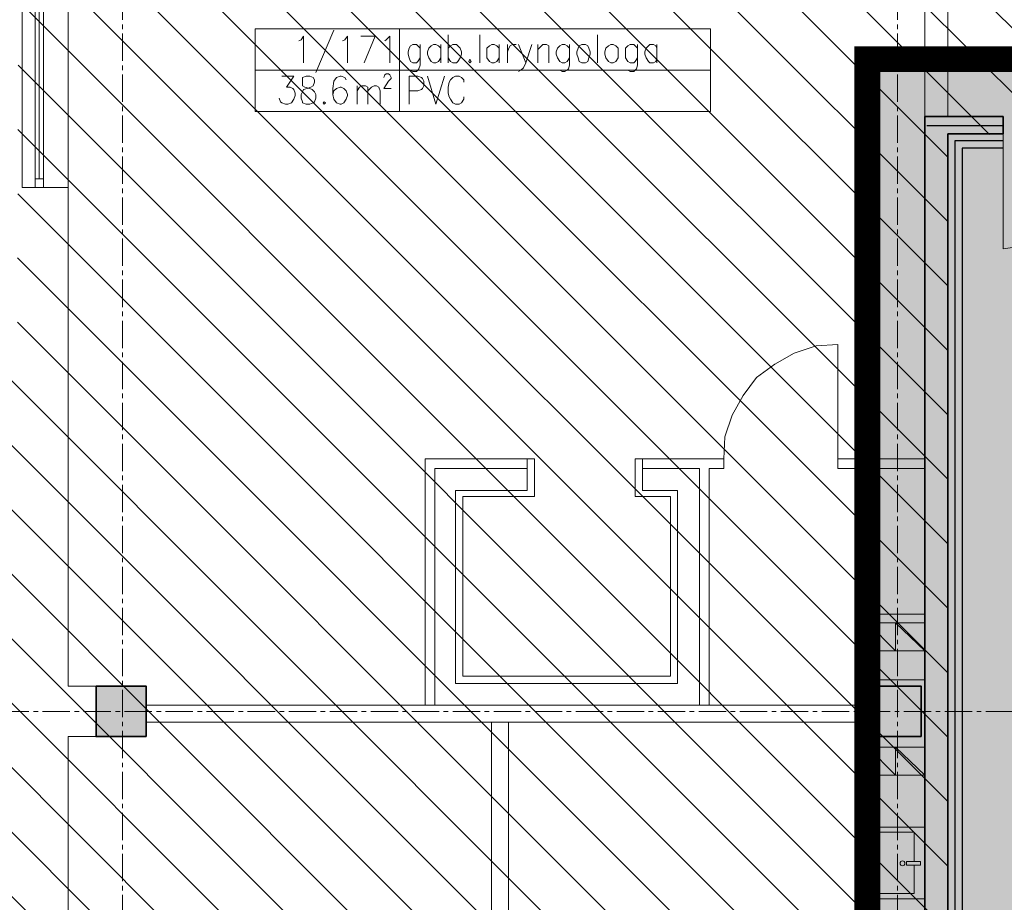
# Model space of a CAD drawing. Header units: millimetres. Extents: x -9409 to -3369, y -15007 to -6597.
# Tile 126 of 132: x -6201 to -5515, y -9280 to -8666. Entities that reach past the tile are written whole.
import ezdxf

# ---------------------------------------------------------------- set-up
doc = ezdxf.new("R2010")
doc.units = ezdxf.units.MM
for name, pattern in [('ACAD_ISO02W100', [15, 12, -3]), ('CENTER2', [28.575, 19.05, -3.175, 3.175, -3.175]), ('DASHED2', [0.375, 0.25, -0.125])]:
    doc.linetypes.add(name, pattern=pattern)
for name, color, linetype, lineweight in [('SQ EI', 1, 'ZYGZAK', 9), ('sq_bud istn', 253, 'Continuous', 15), ('SQ_HATCH', 140, 'Continuous', 13), ('SQ_ISTN.Ściany', 140, 'Continuous', 35), ('SQ_Osie', 220, 'CENTER2', 9), ('SQ_ZAKRES_OPRACOWANIA', 7, 'ACAD_ISO02W100', 20)]:
    doc.layers.add(name, color=color, linetype=linetype, lineweight=lineweight)
doc.layers.add('W-listwa', color=7, linetype='ZIGZAG', lineweight=18, true_color=0xe19705)
doc.layers.add('W-poręcz', color=92, linetype='FENCELINE1', lineweight=18, true_color=0x00bd00)
doc.linetypes.add('FENCELINE1', pattern='A,0.25,-0.1,[133,ltypeshp.shx,S=0.1,R=0,X=-0.1,Y=0],-0.1,1', length=1.45)
doc.linetypes.add('ZIGZAG', pattern='A,0.0001,-0.2,[131,ltypeshp.shx,S=0.2,R=0,X=-0.2,Y=0],-0.4,[131,ltypeshp.shx,S=0.2,R=180,X=0.2,Y=0],-0.2', length=0.8001)
doc.linetypes.add('ZYGZAK', pattern='A,0.00254,-5.08,[131,ltypeshp.shx,S=5.08,R=0,X=-5.08,Y=0],-10.16,[131,ltypeshp.shx,S=5.08,R=180,X=5.08,Y=0],-5.08', length=20.32254)

# ---------------------------------------------------------------- blocks, each defined once
blk = doc.blocks.new('sanit-umywalka')
for points in [[(47.78, -2.5), (0, -2.5), (0, 53.06), (47.78, 53.06)], [(14, 23.5), (14, 26.5), (3, 26.5), (3, 23.5)]]:
    blk.add_lwpolyline(points, close=True)
blk.add_lwpolyline([(8, 26.5), (8, 49.06), (43.78, 49.06), (43.78, 1.5), (8, 1.5), (8, 23.5)])
blk.add_circle((17, 25), 1.87)
blk = doc.blocks.new('słupy konstr bud B')
at = {"layer": 'SQ_ISTN.Ściany', "lineweight": 5}
h = blk.add_hatch(dxfattribs=at)
h.set_pattern_fill('JIS_STN_1E', color=256, scale=10)
h.paths.add_polyline_path([(21350.78, 18613.95), (21315.78, 18613.95), (21315.78, 18578.95), (21350.78, 18578.95)])
h.paths.add_polyline_path([(21890.78, 18613.95), (21855.78, 18613.95), (21855.78, 18578.95), (21890.78, 18578.95)])
h.paths.add_polyline_path([(22190.78, 18613.95), (22155.78, 18613.95), (22155.78, 18578.95), (22190.78, 18578.95)])
h.paths.add_polyline_path([(22730.78, 18613.95), (22695.78, 18613.95), (22695.78, 18578.95), (22730.78, 18578.95)])
h.paths.add_polyline_path([(22730.78, 17953.95), (22695.78, 17953.95), (22695.78, 17918.95), (22730.78, 17918.95)])
h.paths.add_polyline_path([(22190.78, 17953.95), (22155.78, 17953.95), (22155.78, 17918.95), (22190.78, 17918.95)])
h.paths.add_polyline_path([(21890.78, 17953.95), (21855.78, 17953.95), (21855.78, 17918.95), (21890.78, 17918.95)])
h.paths.add_polyline_path([(21350.78, 17953.95), (21315.78, 17953.95), (21315.78, 17918.95), (21350.78, 17918.95)])
h.paths.add_polyline_path([(21350.78, 17293.95), (21315.78, 17293.95), (21315.78, 17258.95), (21350.78, 17258.95)])
h.paths.add_polyline_path([(21890.78, 17293.95), (21855.78, 17293.95), (21855.78, 17258.95), (21890.78, 17258.95)])
h.paths.add_polyline_path([(22190.78, 17293.95), (22155.78, 17293.95), (22155.78, 17258.95), (22190.78, 17258.95)])
h.paths.add_polyline_path([(22730.78, 17293.95), (22695.78, 17293.95), (22695.78, 17258.95), (22730.78, 17258.95)])
h.paths.add_polyline_path([(22695.78, 16633.95), (22730.78, 16633.95), (22730.78, 16598.95), (22695.78, 16598.95)])
h.paths.add_polyline_path([(22695.78, 14653.95), (22730.78, 14653.95), (22730.78, 14618.95), (22695.78, 14618.95)])
h.paths.add_polyline_path([(22695.78, 15313.95), (22730.78, 15313.95), (22730.78, 15278.95), (22695.78, 15278.95)])
h.paths.add_polyline_path([(22695.78, 15973.95), (22730.78, 15973.95), (22730.78, 15938.95), (22695.78, 15938.95)])
h.paths.add_polyline_path([(22155.78, 14653.95), (22190.78, 14653.95), (22190.78, 14618.95), (22155.78, 14618.95)])
h.paths.add_polyline_path([(22155.78, 15313.95), (22190.78, 15313.95), (22190.78, 15278.95), (22155.78, 15278.95)])
h.paths.add_polyline_path([(22155.78, 15973.95), (22190.78, 15973.95), (22190.78, 15938.95), (22155.78, 15938.95)])
h.paths.add_polyline_path([(22155.78, 16633.95), (22190.78, 16633.95), (22190.78, 16598.95), (22155.78, 16598.95)])
h.paths.add_polyline_path([(21855.78, 14653.95), (21890.78, 14653.95), (21890.78, 14618.95), (21855.78, 14618.95)])
h.paths.add_polyline_path([(21855.78, 15313.95), (21890.78, 15313.95), (21890.78, 15278.95), (21855.78, 15278.95)])
h.paths.add_polyline_path([(21855.78, 15973.95), (21890.78, 15973.95), (21890.78, 15938.95), (21855.78, 15938.95)])
h.paths.add_polyline_path([(21855.78, 16633.95), (21890.78, 16633.95), (21890.78, 16598.95), (21855.78, 16598.95)])
h.paths.add_polyline_path([(21315.78, 14653.95), (21350.78, 14653.95), (21350.78, 14618.95), (21315.78, 14618.95)])
h.paths.add_polyline_path([(21315.78, 15313.95), (21350.78, 15313.95), (21350.78, 15278.95), (21315.78, 15278.95)])
h.paths.add_polyline_path([(21315.78, 15973.95), (21350.78, 15973.95), (21350.78, 15938.95), (21315.78, 15938.95)])
h.paths.add_polyline_path([(21315.78, 16633.95), (21350.78, 16633.95), (21350.78, 16598.95), (21315.78, 16598.95)])
at = {"layer": 'SQ_ISTN.Ściany'}
for points in [[(22155.78, 15313.95), (22190.78, 15313.95), (22190.78, 15278.95), (22155.78, 15278.95)], [(22695.78, 15313.95), (22730.78, 15313.95), (22730.78, 15278.95), (22695.78, 15278.95)]]:
    blk.add_lwpolyline(points, close=True, dxfattribs=at)
blk = doc.blocks.new('stan projektowany')
at = {"layer": 'sq_bud istn'}
h = blk.add_hatch(dxfattribs=at)
h.set_pattern_fill('LINE', color=256, scale=10, angle=135)
h.set_pattern_definition([(135, (-52710.16, -21414.304), (-22.45064, -22.45064), [])])
h.paths.add_polyline_path([(-15144.65, 11515.59), (-15046.65, 11515.59), (-15046.65, 11777.98), (-17204.52, 11777.98), (-17204.52, 11515.59), (-16664.65, 11515.59), (-16667.99, 10408.67), (-17204.52, 10408.67), (-17204.52, 8874.34), (-16667.99, 8874.34), (-16667.99, 8504.05), (-16382.65, 8503.65), (-16382.93, 8841.15), (-16219.65, 8841.15), (-16219.65, 9267.59), (-16019.65, 9267.59), (-16019.65, 10563.13), (-15789.65, 10563.13), (-15789.65, 10483.59), (-15752.65, 10483.59), (-15144.65, 10483.59)])
at = {"layer": 'SQ_HATCH'}
h = blk.add_hatch(dxfattribs=at)
h.set_pattern_fill('ANGLE')
h.set_pattern_definition([(0, (-10464.962, 6233.929), (0, 6.985), [5.08, -1.905]), (90, (-10464.962, 6233.929), (-6.985, 4e-16), [5.08, -1.905])])
h.paths.add_polyline_path([(-15233.14, 8198.65), (-15198.14, 8198.65), (-15176.65, 8198.65), (-15176.65, 8216.15), (-15144.65, 8216.15), (-15144.65, 8147.15), (-15144.65, 7886.15), (-15144.65, 7837.15), (-15144.65, 7734.77), (-15104.65, 7734.77), (-15104.65, 10535.59), (-15737.65, 10535.59), (-15737.65, 10615.59), (-15789.65, 10615.59), (-16075.65, 10615.59), (-16075.65, 9587.27), (-16120.11, 9587.27), (-16120.11, 9436.61), (-16071.65, 9436.61), (-16071.65, 9307.59), (-16259.65, 9307.59), (-16259.65, 8898.65), (-16704.65, 8898.65), (-16704.65, 7768.15), (-16704.65, 7751.82), (-16685.57, 7751.82), (-16685.57, 7130.61), (-16718.15, 7131.63), (-16718.15, 7178.15), (-16999.65, 7178.15), (-16999.65, 7808.15), (-19394.65, 7808.15), (-19394.65, 6211.23), (-19462.48, 6211.23), (-19462.48, 5925.46), (-18509.26, 5925.46), (-18509.26, 6211.23), (-17103.03, 6223.02), (-17103.03, 5881.49), (-15104.65, 5873.27), (-15104.65, 7734.77), (-15144.65, 7734.77), (-15144.65, 7707.15), (-15176.65, 7707.15), (-15176.65, 7706.65), (-15176.65, 7706.65), (-15259.89, 7706.65), (-15259.87, 7706.75), (-15259.87, 7707.15), (-15292.71, 7707.15), (-15292.71, 7696.65), (-15292.7, 7696.65), (-15292.71, 7706.65), (-15297.71, 7706.65), (-15297.7, 7699.45, 0.414214), (-15297.4, 7699.15), (-15296.5, 7699.15, -0.414214), (-15296.2, 7698.85), (-15296.2, 7696.95, 0.527766), (-15295.86, 7696.59, -0.450501), (-15295.27, 7696.07, -0.414104), (-15295.79, 7695.54), (-15295.07, 7695.5), (-15295.79, 7695.54, -0.414323), (-15296.32, 7696.07, -0.409171), (-15295.87, 7696.65, -0.450389), (-15296.2, 7696.95), (-15296.2, 7698.85, 0.414214), (-15296.5, 7699.15), (-15297.4, 7699.15, -0.414214), (-15297.7, 7699.45), (-15297.71, 7706.65), (-15292.71, 7706.65), (-15292.71, 7707.15), (-15259.87, 7707.15), (-15259.87, 7734.77), (-15473.3, 7734.77), (-15473.3, 7771.14, -0.414214), (-15477.3, 7775.14, -1), (-15469.3, 7775.14, -0.414214), (-15473.3, 7771.14), (-15473.3, 7749.3), (-15457.7, 7749.3), (-15457.7, 7760.15), (-15457.96, 7760.19), (-15457.96, 7773.87), (-15457.96, 7787.54), (-15457.7, 7799.3), (-15457.7, 7787.58), (-15431.62, 7791.36, -0.038172), (-15427.99, 7791.64, -0.032853), (-15424.84, 7791.44, -0.057631), (-15419.72, 7790.17, -0.057695), (-15415.53, 7788.02, -0.068919), (-15411.87, 7784.77, -0.070278), (-15409.44, 7780.92, -0.066142), (-15408.18, 7776.69, -0.045653), (-15407.94, 7773.2, -0.032968), (-15408.15, 7770.68, -0.068737), (-15409.44, 7766.28, -0.070278), (-15411.87, 7762.43, -0.068919), (-15415.53, 7759.18, -0.057695), (-15419.72, 7757.03, -0.057631), (-15424.84, 7755.76, -0.032853), (-15427.99, 7755.56, -0.033182), (-15431.15, 7755.77), (-15457.7, 7760.15), (-15457.7, 7749.3), (-15473.3, 7749.3), (-15473.3, 7734.77), (-15259.87, 7734.77), (-15259.87, 7837.15), (-15259.9, 7837.15), (-15259.87, 7837.13), (-15176.65, 7837.15), (-15176.65, 7734.77), (-15144.65, 7734.77), (-15144.65, 7837.15), (-15144.65, 7886.15), (-15176.65, 7886.15), (-15176.65, 8147.15), (-15176.65, 8163.65), (-15198.14, 8163.65), (-15233.14, 8163.65)])
at = {"layer": 'SQ_ISTN.Ściany', "lineweight": 5}
h = blk.add_hatch(dxfattribs=at)
h.set_pattern_fill('JIS_STN_1E', color=256, scale=10, angle=180)
h.set_pattern_definition([(225, (6117.647, 25457.596), (7.0710678, -7.0710678), []), (225, (6110.597, 25457.596), (7.0710678, -7.0710678), [10, -5])])
h.paths.add_polyline_path([(-15233.14, 6843.65), (-15198.14, 6843.65), (-15198.14, 6878.65), (-15233.14, 6878.65)])
h.paths.add_polyline_path([(-15773.14, 6843.65), (-15738.14, 6843.65), (-15738.14, 6878.65), (-15773.14, 6878.65)])
h.paths.add_polyline_path([(-16073.14, 6843.65), (-16038.14, 6843.65), (-16038.14, 6878.65), (-16073.14, 6878.65)])
h.paths.add_polyline_path([(-16613.14, 6843.65), (-16578.14, 6843.65), (-16578.14, 6878.65), (-16613.14, 6878.65)])
h.paths.add_polyline_path([(-16613.14, 7503.65), (-16578.14, 7503.65), (-16578.14, 7538.65), (-16613.14, 7538.65)])
h.paths.add_polyline_path([(-16073.14, 7503.65), (-16038.14, 7503.65), (-16038.14, 7538.65), (-16073.14, 7538.65)])
h.paths.add_polyline_path([(-15773.14, 7503.65), (-15738.14, 7503.65), (-15738.14, 7538.65), (-15773.14, 7538.65)])
h.paths.add_polyline_path([(-15233.14, 7503.65), (-15198.14, 7503.65), (-15198.14, 7538.65), (-15233.14, 7538.65)])
h.paths.add_polyline_path([(-15233.14, 8163.65), (-15198.14, 8163.65), (-15198.14, 8198.65), (-15233.14, 8198.65)])
h.paths.add_polyline_path([(-15773.14, 8163.65), (-15738.14, 8163.65), (-15738.14, 8198.65), (-15773.14, 8198.65)])
h.paths.add_polyline_path([(-16073.14, 8163.65), (-16038.14, 8163.65), (-16038.14, 8198.65), (-16073.14, 8198.65)])
h.paths.add_polyline_path([(-16613.14, 8163.65), (-16578.14, 8163.65), (-16578.14, 8198.65), (-16613.14, 8198.65)])
h.paths.add_polyline_path([(-16578.14, 8823.65), (-16613.14, 8823.65), (-16613.14, 8858.65), (-16578.14, 8858.65)])
h.paths.add_polyline_path([(-16578.14, 10803.65), (-16613.14, 10803.65), (-16613.14, 10838.65), (-16578.14, 10838.65)])
h.paths.add_polyline_path([(-16578.14, 10143.65), (-16613.14, 10143.65), (-16613.14, 10178.65), (-16578.14, 10178.65)])
h.paths.add_polyline_path([(-16578.14, 9483.65), (-16613.14, 9483.65), (-16613.14, 9518.65), (-16578.14, 9518.65)])
h.paths.add_polyline_path([(-16038.14, 10803.65), (-16073.14, 10803.65), (-16073.14, 10838.65), (-16038.14, 10838.65)])
h.paths.add_polyline_path([(-16038.14, 10143.65), (-16073.14, 10143.65), (-16073.14, 10178.65), (-16038.14, 10178.65)])
h.paths.add_polyline_path([(-16038.14, 9483.65), (-16073.14, 9483.65), (-16073.14, 9518.65), (-16038.14, 9518.65)])
h.paths.add_polyline_path([(-16038.14, 8823.65), (-16073.14, 8823.65), (-16073.14, 8858.65), (-16038.14, 8858.65)])
h.paths.add_polyline_path([(-15738.14, 10803.65), (-15773.14, 10803.65), (-15773.14, 10838.65), (-15738.14, 10838.65)])
h.paths.add_polyline_path([(-15738.14, 10143.65), (-15773.14, 10143.65), (-15773.14, 10178.65), (-15738.14, 10178.65)])
h.paths.add_polyline_path([(-15738.14, 9483.65), (-15773.14, 9483.65), (-15773.14, 9518.65), (-15738.14, 9518.65)])
h.paths.add_polyline_path([(-15738.14, 8823.65), (-15773.14, 8823.65), (-15773.14, 8858.65), (-15738.14, 8858.65)])
h.paths.add_polyline_path([(-15198.14, 10803.65), (-15233.14, 10803.65), (-15233.14, 10838.65), (-15198.14, 10838.65)])
h.paths.add_polyline_path([(-15198.14, 10143.65), (-15233.14, 10143.65), (-15233.14, 10178.65), (-15198.14, 10178.65)])
h.paths.add_polyline_path([(-15198.14, 9483.65), (-15233.14, 9483.65), (-15233.14, 9518.65), (-15198.14, 9518.65)])
h.paths.add_polyline_path([(-15198.14, 8823.65), (-15233.14, 8823.65), (-15233.14, 8858.65), (-15198.14, 8858.65)])
at = {"layer": 'SQ EI', "lineweight": 25, "const_width": 1}
blk.add_lwpolyline([(-15981.11, 10569.19), (-16034.42, 10569.19)], dxfattribs=at)
at = {"layer": 'sq_bud istn'}
for p, q in [((-16019.65, 10870.5), (-16019.65, 10575.59)), ((-16655.65, 10781.15), (-16655.65, 10532.15)), ((-16652.65, 10781.15), (-16652.65, 10532.15)), ((-16649.65, 10781.15), (-16649.65, 10532.15)), ((-16035.65, 10750.5), (-16035.65, 10563.59)), ((-16632.65, 10178.65), (-16632.65, 10526.15)), ((-16312.81, 10337.14), (-16383.88, 10337.14)), ((-16383.88, 10337.14), (-16383.88, 10165.59)), ((-16312.81, 10330.37), (-16312.81, 10337.14)), ((-16237.5, 10337.14), (-16232.41, 10337.14)), ((-16175.73, 10337.14), (-16232.41, 10337.14)), ((-16232.41, 10337.14), (-16232.41, 10330.37)), ((-16175.73, 10330.37), (-16175.73, 10337.14)), ((-16035.88, 10337.14), (-16096.19, 10337.14)), ((-16096.19, 10330.37), (-16096.19, 10337.14)), ((-16377.11, 10165.59), (-16377.11, 10330.37)), ((-16377.11, 10330.37), (-16312.81, 10330.37)), ((-16232.41, 10330.37), (-16192.65, 10330.37)), ((-16192.65, 10330.37), (-16192.65, 10165.37)), ((-16185.88, 10165.37), (-16185.88, 10330.37)), ((-16185.88, 10330.37), (-16175.73, 10330.37)), ((-16096.19, 10330.37), (-16035.88, 10330.37)), ((-16613.14, 10178.65), (-16632.65, 10178.65)), ((-16578.14, 10165.59), (-16079.65, 10165.59)), ((-16578.14, 10153.59), (-16079.65, 10153.59)), ((-16337.65, 10153.59), (-16337.65, 9778.59)), ((-16325.65, 10153.59), (-16325.65, 9778.59)), ((-16632.65, 9518.65), (-16632.65, 10143.65)), ((-16613.14, 10143.65), (-16632.65, 10143.65)), ((-16035.65, 10136.3), (-16079.65, 10136.3)), ((-16035.65, 10116.83), (-16035.65, 10136.3))]:
    blk.add_line(p, q, dxfattribs=at)
for points in [[(-16664.65, 10526.15), (-16664.65, 10787.15)], [(-16632.65, 10526.15), (-16632.65, 10787.15)], [(-16447.34, 10635.83), (-16460.02, 10606.22)], [(-16471.87, 10628.22), (-16470.18, 10629.07), (-16468.49, 10631.6), (-16468.49, 10612.99)], [(-16441.42, 10628.22), (-16439.72, 10629.07), (-16438.02, 10631.6), (-16438.02, 10612.99)], [(-16426.18, 10612.99), (-16418.56, 10631.6), (-16428.72, 10631.6)], [(-16411.8, 10628.22), (-16410.95, 10629.07), (-16408.41, 10631.6), (-16408.41, 10612.99)], [(-16367.8, 10632.45), (-16367.8, 10612.99)], [(-16345.8, 10632.45), (-16345.8, 10612.99)], [(-16263.73, 10632.45), (-16263.73, 10612.99)], [(-16387.26, 10623.14), (-16388.95, 10624.84), (-16389.8, 10625.68), (-16392.34, 10625.68), (-16394.03, 10624.84), (-16394.87, 10623.14), (-16395.72, 10620.61), (-16395.72, 10618.92), (-16394.87, 10616.37), (-16394.03, 10613.83), (-16392.34, 10612.99), (-16389.8, 10612.99), (-16388.95, 10613.83), (-16387.26, 10616.37)], [(-16387.26, 10625.68), (-16387.26, 10611.29), (-16388.11, 10608.76), (-16388.95, 10607.91), (-16389.8, 10607.07), (-16392.34, 10607.07), (-16394.03, 10607.91)], [(-16372.87, 10623.14), (-16374.57, 10624.84), (-16376.26, 10625.68), (-16377.96, 10625.68), (-16379.65, 10624.84), (-16381.33, 10623.14), (-16382.19, 10620.61), (-16382.19, 10618.92), (-16381.33, 10616.37), (-16379.65, 10613.83), (-16377.96, 10612.99), (-16376.26, 10612.99), (-16374.57, 10613.83), (-16372.87, 10616.37)], [(-16372.87, 10625.68), (-16372.87, 10612.99)], [(-16367.8, 10623.14), (-16366.11, 10624.84), (-16364.42, 10625.68), (-16361.87, 10625.68), (-16361.02, 10624.84), (-16359.33, 10623.14), (-16358.49, 10620.61), (-16358.49, 10618.92), (-16359.33, 10616.37), (-16361.02, 10613.83), (-16361.87, 10612.99), (-16364.42, 10612.99), (-16366.11, 10613.83), (-16367.8, 10616.37)], [(-16332.26, 10623.14), (-16333.95, 10624.84), (-16335.64, 10625.68), (-16337.33, 10625.68), (-16339.03, 10624.84), (-16340.73, 10623.14), (-16340.73, 10616.37), (-16339.03, 10613.83), (-16337.33, 10612.99), (-16335.64, 10612.99), (-16333.95, 10613.83), (-16332.26, 10616.37)], [(-16332.26, 10625.68), (-16332.26, 10612.99)], [(-16326.34, 10625.68), (-16326.34, 10612.99)], [(-16326.34, 10620.61), (-16325.49, 10623.14), (-16324.65, 10624.84), (-16322.96, 10625.68), (-16320.41, 10625.68)], [(-16318.73, 10625.68), (-16313.64, 10612.99), (-16309.41, 10625.68)], [(-16305.19, 10625.68), (-16305.19, 10612.99)], [(-16305.19, 10622.3), (-16302.64, 10624.84), (-16301.8, 10625.68), (-16299.27, 10625.68), (-16297.57, 10624.84), (-16297.57, 10612.99)], [(-16283.18, 10623.14), (-16284.88, 10624.84), (-16286.57, 10625.68), (-16288.26, 10625.68), (-16289.95, 10624.84), (-16291.64, 10623.14), (-16292.49, 10620.61), (-16292.49, 10618.92), (-16291.64, 10616.37), (-16289.95, 10613.83), (-16288.26, 10612.99), (-16286.57, 10612.99), (-16284.88, 10613.83), (-16283.18, 10616.37)], [(-16283.18, 10625.68), (-16283.18, 10611.29), (-16284.03, 10608.76), (-16284.88, 10607.91), (-16286.57, 10607.07), (-16288.26, 10607.07), (-16289.95, 10607.91)], [(-16235.8, 10623.14), (-16237.49, 10624.84), (-16238.33, 10625.68), (-16240.87, 10625.68), (-16242.57, 10624.84), (-16244.26, 10623.14), (-16244.26, 10616.37), (-16242.57, 10613.83), (-16240.87, 10612.99), (-16238.33, 10612.99), (-16237.49, 10613.83), (-16235.8, 10616.37)], [(-16235.8, 10625.68), (-16235.8, 10611.29), (-16236.64, 10608.76), (-16237.49, 10607.91), (-16238.33, 10607.07), (-16240.87, 10607.07), (-16242.57, 10607.91)], [(-16222.26, 10623.14), (-16223.11, 10624.84), (-16224.8, 10625.68), (-16227.34, 10625.68), (-16228.19, 10624.84), (-16229.88, 10623.14), (-16230.72, 10620.61), (-16230.72, 10618.92), (-16229.88, 10616.37), (-16228.19, 10613.83), (-16227.34, 10612.99), (-16224.8, 10612.99), (-16223.11, 10613.83), (-16222.26, 10616.37)], [(-16222.26, 10625.68), (-16222.26, 10612.99)], [(-16185.03, 10607.91), (-16401.65, 10607.91), (-16502.34, 10607.91)], [(-16313.64, 10612.99), (-16315.34, 10609.6), (-16317.03, 10607.91), (-16318.73, 10607.07)], [(-16483.72, 10603.68), (-16475.26, 10603.68), (-16480.34, 10596.06), (-16477.79, 10596.06), (-16476.11, 10595.23), (-16475.26, 10594.37), (-16474.41, 10591.83), (-16474.41, 10590.14), (-16475.26, 10587.6), (-16476.95, 10585.07), (-16479.49, 10584.22), (-16481.19, 10584.22), (-16483.72, 10585.07), (-16484.57, 10585.91), (-16485.41, 10588.45)], [(-16438.88, 10601.15), (-16439.72, 10602.84), (-16442.26, 10603.68), (-16443.11, 10603.68), (-16445.65, 10602.84), (-16447.34, 10600.3), (-16448.18, 10595.23), (-16448.18, 10590.99), (-16447.34, 10587.6), (-16445.65, 10585.07), (-16443.11, 10584.22), (-16442.26, 10584.22), (-16440.56, 10585.07), (-16438.88, 10587.6), (-16438.02, 10590.14), (-16438.02, 10590.99), (-16438.88, 10593.53), (-16440.56, 10595.23), (-16442.26, 10596.06), (-16443.11, 10596.06), (-16445.65, 10595.23), (-16447.34, 10593.53), (-16448.18, 10590.99)], [(-16412.64, 10602.84), (-16411.8, 10604.53), (-16410.95, 10605.37), (-16409.26, 10605.37), (-16408.41, 10604.53), (-16407.57, 10602.84), (-16407.57, 10601.99), (-16408.41, 10601.15), (-16409.26, 10600.3), (-16412.64, 10595.23), (-16407.57, 10595.23)], [(-16394.87, 10584.22), (-16394.87, 10603.68), (-16388.95, 10603.68), (-16386.42, 10602.84), (-16385.57, 10601.99), (-16384.72, 10600.3), (-16384.72, 10596.92), (-16385.57, 10595.23), (-16386.42, 10594.37), (-16388.95, 10593.53), (-16394.87, 10593.53)], [(-16382.19, 10603.68), (-16376.26, 10584.22), (-16370.34, 10603.68)], [(-16356.8, 10599.45), (-16356.8, 10601.15), (-16358.49, 10602.84), (-16360.19, 10603.68), (-16362.72, 10603.68), (-16364.42, 10602.84), (-16366.11, 10601.15), (-16366.95, 10599.45), (-16367.8, 10596.06), (-16367.8, 10591.83), (-16366.95, 10589.3), (-16366.11, 10587.6), (-16364.42, 10585.07), (-16362.72, 10584.22), (-16360.19, 10584.22), (-16358.49, 10585.07), (-16356.8, 10587.6), (-16356.8, 10589.3)], [(-16431.26, 10596.92), (-16431.26, 10584.22)], [(-16431.26, 10593.53), (-16429.57, 10596.06), (-16427.88, 10596.92), (-16425.34, 10596.92), (-16423.65, 10596.06), (-16423.65, 10584.22)], [(-16423.65, 10593.53), (-16421.11, 10596.06), (-16419.42, 10596.92), (-16417.72, 10596.92), (-16416.03, 10596.06), (-16415.18, 10593.53), (-16415.18, 10584.22)], [(-16632.65, 10526.15), (-16664.65, 10526.15)], [(-16096.19, 10337.14), (-16096.19, 10416.67), (-16111.43, 10415.83), (-16126.65, 10410.75), (-16140.19, 10403.14), (-16152.89, 10393.83), (-16162.19, 10381.14), (-16169.8, 10367.6), (-16174.88, 10352.37), (-16175.73, 10337.14)], [(-16232.41, 10337.14), (-16232.41, 10315.14), (-16207.88, 10315.14), (-16207.88, 10180.6), (-16362.72, 10180.6), (-16362.72, 10315.14), (-16312.81, 10315.14), (-16312.81, 10337.14)], [(-16237.5, 10337.14), (-16237.5, 10310.91), (-16212.95, 10310.91), (-16212.95, 10185.68), (-16357.65, 10185.68), (-16357.65, 10310.91), (-16307.72, 10310.91), (-16307.72, 10337.14)], [(-16307.72, 10337.14), (-16312.81, 10337.14)], [(-16035.65, 10228.83), (-16079.65, 10228.83), (-16079.65, 10116.83), (-16035.65, 10116.83)], [(-16073.73, 10203.45), (-16073.73, 10183.14), (-16035.65, 10183.14), (-16035.65, 10222.91), (-16079.65, 10222.91)], [(-16079.65, 10203.45), (-16035.65, 10203.45), (-16055.96, 10222.91), (-16055.96, 10203.45), (-16075.41, 10222.91), (-16075.41, 10203.45)], [(-16075.41, 10116.83), (-16075.41, 10136.3), (-16055.96, 10116.83), (-16055.96, 10136.3), (-16035.65, 10116.83)]]:
    blk.add_lwpolyline(points, dxfattribs=at)
for points in [[(-16185.03, 10579.15), (-16185.03, 10636.69), (-16401.65, 10636.69), (-16502.34, 10636.69), (-16502.34, 10579.15), (-16401.65, 10579.15), (-16401.65, 10636.69), (-16401.65, 10579.15)], [(-16274.72, 10625.68), (-16276.41, 10624.84), (-16277.26, 10623.14), (-16278.1, 10620.61), (-16278.1, 10618.92), (-16277.26, 10616.37), (-16276.41, 10613.83), (-16274.72, 10612.99), (-16272.18, 10612.99), (-16270.49, 10613.83), (-16269.65, 10616.37), (-16268.8, 10618.92), (-16268.8, 10620.61), (-16269.65, 10623.14), (-16270.49, 10624.84), (-16272.18, 10625.68)], [(-16254.41, 10625.68), (-16256.1, 10624.84), (-16257.8, 10623.14), (-16258.64, 10620.61), (-16258.64, 10618.92), (-16257.8, 10616.37), (-16256.1, 10613.83), (-16254.41, 10612.99), (-16252.72, 10612.99), (-16251.03, 10613.83), (-16249.34, 10616.37), (-16249.34, 10623.14), (-16251.03, 10624.84), (-16252.72, 10625.68)], [(-16352.57, 10615.52), (-16353.41, 10613.83), (-16352.57, 10612.99), (-16351.72, 10613.83)], [(-16466.8, 10603.68), (-16469.34, 10602.84), (-16469.34, 10596.92), (-16467.64, 10596.06), (-16464.26, 10595.23), (-16462.57, 10594.37), (-16460.88, 10592.68), (-16460.02, 10590.99), (-16460.02, 10588.45), (-16460.88, 10585.91), (-16461.72, 10585.07), (-16464.26, 10584.22), (-16466.8, 10584.22), (-16469.34, 10585.07), (-16469.34, 10585.91), (-16470.18, 10588.45), (-16470.18, 10590.99), (-16469.34, 10592.68), (-16468.49, 10594.37), (-16465.95, 10595.23), (-16463.42, 10596.06), (-16461.72, 10596.92), (-16460.88, 10599.45), (-16460.88, 10601.15), (-16461.72, 10602.84), (-16464.26, 10603.68)], [(-16454.1, 10585.91), (-16454.95, 10585.07), (-16454.1, 10584.22), (-16453.26, 10585.07)], [(-16649.65, 10526.15), (-16655.65, 10526.15), (-16655.65, 10532.15), (-16649.65, 10532.15)]]:
    blk.add_lwpolyline(points, close=True, dxfattribs=at)
at = {"layer": 'sq_bud istn', "color": 18, "true_color": 0x000000}
blk.add_lwpolyline([(-15981.11, 10575.59), (-15981.11, 10483.35), (-15963.34, 10485.89), (-15945.57, 10490.96), (-15930.34, 10499.43), (-15915.96, 10510.43), (-15904.96, 10524.81), (-15896.49, 10540.04), (-15891.42, 10556.96), (-15889.73, 10575.59)], dxfattribs=at)
at = {"layer": 'SQ_ISTN.Ściany'}
for p, q in [((-15981.11, 10575.59), (-16019.65, 10575.59)), ((-15981.11, 10575.59), (-15981.11, 10563.59)), ((-16035.65, 10563.59), (-16035.65, 10114.6)), ((-16019.65, 10563.59), (-16019.65, 10114.6)), ((-15981.11, 10563.59), (-16019.65, 10563.59)), ((-16035.65, 10114.6), (-16035.65, 9718.6)), ((-16019.65, 10114.6), (-16019.65, 9718.6))]:
    blk.add_line(p, q, dxfattribs=at)
blk.add_lwpolyline([(-16019.65, 10575.59), (-16035.65, 10575.59), (-16035.65, 10563.59)], dxfattribs=at)
at = {"layer": 'SQ_Osie'}
for p, q in [((-16594.65, 11604.94), (-16594.65, 6094.73)), ((-16054.65, 11604.94), (-16054.65, 6094.73))]:
    blk.add_line(p, q, dxfattribs=at)
blk.add_lwpolyline([(-15059.67, 10161.15), (-16726.65, 10161.15)], dxfattribs=at)
at = {"layer": 'SQ_ZAKRES_OPRACOWANIA', "color": 251, "linetype": 'DASHED2', "ltscale": 100, "true_color": 0x636466, "const_width": 18}
blk.add_lwpolyline([(-16071.65, 9307.59), (-16071.65, 9436.61), (-16120.11, 9436.61), (-16120.11, 9587.27), (-16075.65, 9587.27), (-16075.65, 10615.59), (-15789.65, 10615.59), (-15737.65, 10615.59), (-15737.65, 10535.59), (-15104.65, 10541.71), (-15104.65, 7946.16)], dxfattribs=at)
at = {"layer": 'sq_bud istn', "xscale": -0.9, "yscale": 0.9, "zscale": 0.9}
blk.add_blockref('sanit-umywalka', (-16035.88, 10032.84), dxfattribs=at)
at = {"layer": 'SQ_ISTN.Ściany', "rotation": 180}
blk.add_blockref('słupy konstr bud B', (6117.65, 25457.6), dxfattribs=at)

msp = doc.modelspace()

# ---------------------------------------------------------------- hatches: boundary and pattern name
at = {"layer": 'SQ_HATCH'}
h = msp.add_hatch(dxfattribs=at)
h.set_pattern_fill('ANGLE')
h.set_pattern_definition([(0, (0, -13074.651), (0, 6.985), [5.08, -1.905]), (90, (0, -13074.651), (-6.985, 4e-16), [5.08, -1.905])])
h.paths.add_polyline_path([(-4768.17, -11109.93), (-4733.17, -11109.93), (-4711.69, -11109.93), (-4711.69, -11092.43), (-4679.69, -11092.43), (-4679.69, -11161.43), (-4679.69, -11422.43), (-4679.69, -11471.43), (-4679.69, -11573.81), (-4639.69, -11573.81), (-4639.69, -8772.99), (-5272.69, -8772.99), (-5272.69, -8692.99), (-5324.69, -8692.99), (-5610.69, -8692.99), (-5610.69, -9721.31), (-5655.15, -9721.31), (-5655.15, -9871.97), (-5606.69, -9871.97), (-5606.69, -10000.99), (-5794.69, -10000.99), (-5794.69, -10409.93), (-6239.69, -10409.93), (-6239.69, -11540.43), (-6239.69, -11556.76), (-6220.6, -11556.76), (-6220.6, -12177.97), (-6253.19, -12176.95), (-6253.19, -12130.43), (-6534.69, -12130.43), (-6534.69, -11500.43), (-8929.69, -11500.43), (-8929.69, -13097.35), (-8997.52, -13097.35), (-8997.52, -13383.12), (-8044.3, -13383.12), (-8044.3, -13097.35), (-6638.07, -13085.56), (-6638.07, -13427.09), (-4639.69, -13435.31), (-4639.69, -11573.81), (-4679.69, -11573.81), (-4679.69, -11601.43), (-4711.69, -11601.43), (-4711.69, -11601.93), (-4711.69, -11601.93), (-4794.93, -11601.93), (-4794.91, -11601.83), (-4794.91, -11601.43), (-4827.74, -11601.43), (-4827.74, -11611.93), (-4827.74, -11611.93), (-4827.74, -11601.93), (-4832.74, -11601.93), (-4832.74, -11609.13, 0.414214), (-4832.44, -11609.43), (-4831.54, -11609.43, -0.414214), (-4831.24, -11609.73), (-4831.24, -11611.63, 0.527766), (-4830.9, -11611.99, -0.450501), (-4830.3, -11612.51, -0.414104), (-4830.83, -11613.04), (-4830.11, -11613.08), (-4830.83, -11613.04, -0.414323), (-4831.36, -11612.51, -0.409171), (-4830.9, -11611.93, -0.450389), (-4831.24, -11611.63), (-4831.24, -11609.73, 0.414214), (-4831.54, -11609.43), (-4832.44, -11609.43, -0.414214), (-4832.74, -11609.13), (-4832.74, -11601.93), (-4827.74, -11601.93), (-4827.74, -11601.43), (-4794.91, -11601.43), (-4794.91, -11573.81), (-5008.34, -11573.81), (-5008.34, -11537.44, -0.414214), (-5012.34, -11533.44, -1), (-5004.34, -11533.44, -0.414214), (-5008.34, -11537.44), (-5008.34, -11559.28), (-4992.74, -11559.28), (-4992.74, -11548.43), (-4992.99, -11548.39), (-4992.99, -11534.71), (-4992.99, -11521.04), (-4992.74, -11509.28), (-4992.74, -11521), (-4966.66, -11517.22, -0.038172), (-4963.03, -11516.94, -0.032853), (-4959.88, -11517.14, -0.057631), (-4954.76, -11518.41, -0.057695), (-4950.57, -11520.56, -0.068919), (-4946.91, -11523.81, -0.070278), (-4944.47, -11527.66, -0.066142), (-4943.21, -11531.89, -0.045653), (-4942.98, -11535.38, -0.032968), (-4943.19, -11537.9, -0.068737), (-4944.47, -11542.3, -0.070278), (-4946.91, -11546.15, -0.068919), (-4950.57, -11549.4, -0.057695), (-4954.76, -11551.55, -0.057631), (-4959.88, -11552.82, -0.032853), (-4963.03, -11553.02, -0.033182), (-4966.19, -11552.81), (-4992.74, -11548.43), (-4992.74, -11559.28), (-5008.34, -11559.28), (-5008.34, -11573.81), (-4794.91, -11573.81), (-4794.91, -11471.43), (-4794.93, -11471.43), (-4794.91, -11471.45), (-4711.69, -11471.43), (-4711.69, -11573.81), (-4679.69, -11573.81), (-4679.69, -11471.43), (-4679.69, -11422.43), (-4711.69, -11422.43), (-4711.69, -11161.43), (-4711.69, -11144.93), (-4733.17, -11144.93), (-4768.17, -11144.93)])

# ---------------------------------------------------------------- linework, layer by layer
at = {"layer": 'W-listwa', "lineweight": 25, "ltscale": 6}
msp.add_lwpolyline([(-5516.15, -8750), (-5549.69, -8750), (-5549.68, -9193.99), (-5549.68, -9589.98)], dxfattribs=at)
at = {"layer": 'W-poręcz', "lineweight": 25, "ltscale": 15}
msp.add_lwpolyline([(-5516.15, -8755), (-5544.69, -8755), (-5544.68, -9193.99), (-5544.68, -9589.98)], dxfattribs=at)

# ---------------------------------------------------------------- block references
at = {"layer": 'SQ_ISTN.Ściany'}
msp.add_blockref('stan projektowany', (10464.96, -19308.58), dxfattribs=at)

doc.saveas('drawing.dxf')
